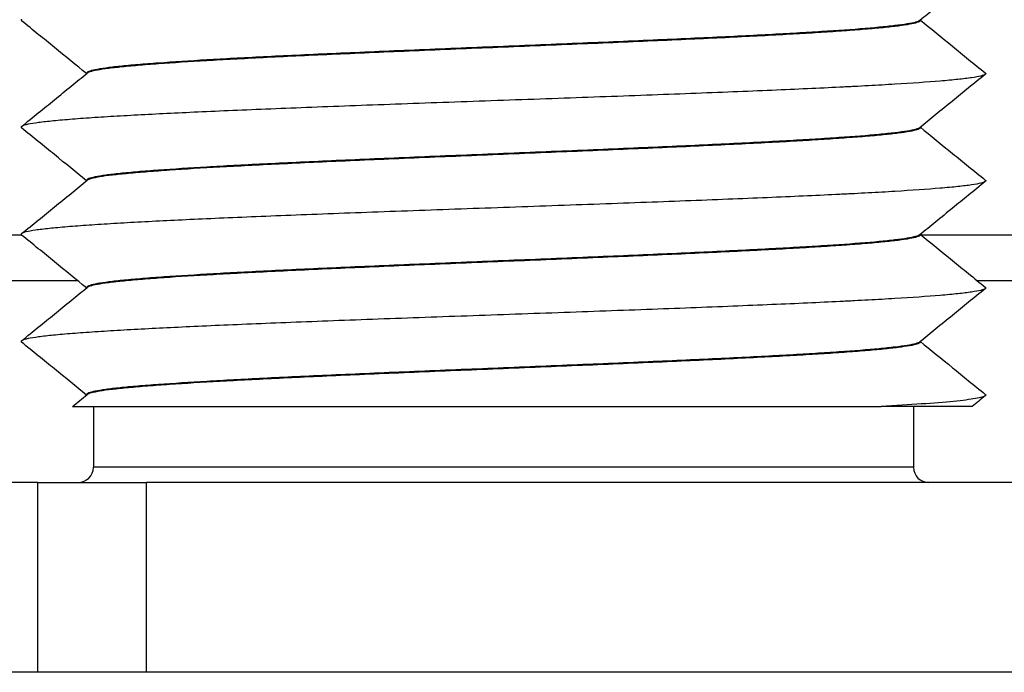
# Model space of a CAD drawing. Extents: x -1765 to 4890, y -3431 to 1272.
# Tile 139 of 189: x 3183.01 to 3189.49, y -2496.93 to -2492.63. Entities that reach past the tile are written whole.
import ezdxf

# ---------------------------------------------------------------- set-up
doc = ezdxf.new("R2010")
doc.units = 0
doc.linetypes.add('DASHED', pattern=[15, 7, -8])
doc.layers.get('0').update_dxf_attribs({"linetype": 'CONTINUOUS'})
doc.layers.add('1', color=7, linetype='CONTINUOUS')

# ---------------------------------------------------------------- blocks, each defined once
blk = doc.blocks.new('SMA_CONNECTOR_RING', base_point=(3072.005, -2496.9312))
at = {"color": 7, "linetype": 'CONTINUOUS'}
for p, q in [((3184.5746, -2496.9312), (3182.5542, -2496.9312)), ((3188.9251, -2496.9312), (3184.5746, -2496.9312)), ((3190.2971, -2496.9312), (3188.9251, -2496.9312))]:
    blk.add_line(p, q, dxfattribs=at)
blk = doc.blocks.new('SMA_CONNECTOR_RING_E702571', base_point=(3072.005, -2496.9312))
blk.add_blockref('SMA_CONNECTOR_RING', (3072.005, -2496.9312))
blk = doc.blocks.new('N2360-20129_SMA_BULKHE1051', base_point=(3177.2023, -2490.2512))
at = {"color": 7, "linetype": 'CONTINUOUS'}
for p, q in [((3188.9416, -2492.639), (3188.9416, -2492.6367)), ((3183.4527, -2492.9889), (3183.4527, -2492.9866)), ((3188.9416, -2493.3445), (3188.9416, -2493.3422)), ((3183.4527, -2493.6945), (3183.4527, -2493.6922)), ((3188.9416, -2494.0501), (3188.9416, -2494.0478)), ((3183.4527, -2494.4), (3183.4527, -2494.3978)), ((3188.9416, -2494.7556), (3188.9416, -2494.7534)), ((3183.4527, -2495.1056), (3183.4527, -2495.1033)), ((3183.3598, -2495.1812), (3183.4971, -2495.1812)), ((3183.4971, -2495.1812), (3183.4971, -2495.5812)), ((3183.4971, -2495.1812), (3188.6831, -2495.1812)), ((3188.8971, -2495.1812), (3188.6831, -2495.1812)), ((3188.8971, -2495.1812), (3188.8971, -2495.5812)), ((3189.2826, -2495.1812), (3188.8971, -2495.1812)), ((3183.1326, -2495.6812), (3182.5523, -2495.6812)), ((3183.1326, -2495.6812), (3183.3971, -2495.6812)), ((3183.3971, -2495.6812), (3183.8464, -2495.6812)), ((3188.9971, -2495.6812), (3183.8464, -2495.6812)), ((3189.842, -2495.6812), (3188.9971, -2495.6812))]:
    blk.add_line(p, q, dxfattribs=at)
at = {"color": 1, "linetype": 'CONTINUOUS'}
for p, q in [((3188.8971, -2495.5812), (3183.4971, -2495.5812)), ((3183.1326, -2496.9312), (3183.1326, -2495.6812)), ((3183.8464, -2496.9312), (3183.8464, -2495.6812))]:
    blk.add_line(p, q, dxfattribs=at)
at = {"color": 7, "linetype": 'DASHED'}
for p, q in [((3188.9251, -2496.9312), (3184.5746, -2496.9312)), ((3190.2971, -2496.9312), (3188.9251, -2496.9312))]:
    blk.add_line(p, q, dxfattribs=at)
at = {"color": 7, "linetype": 'CONTINUOUS'}
for centre, start, end in [((3183.3971, -2495.5812), -90, 0), ((3188.9971, -2495.5812), 180, -90)]:
    blk.add_arc(centre, 0.1, start, end, dxfattribs=at)
for points, knots in [([(3189.3691, -2492.2885), (3189.2948, -2492.3491), (3189.223, -2492.4075), (3189.1536, -2492.464), (3189.0791, -2492.5247), (3189.0073, -2492.5832), (3188.9382, -2492.6395)], [0, 0, 0, 0, 0.2779219, 0.2779219, 0.2779219, 0.5558438, 0.5558438, 0.5558438, 0.5558438]), ([(3183.0251, -2492.6315), (3183.0241, -2492.6323), (3183.0234, -2492.6332), (3183.0229, -2492.634), (3183.0224, -2492.6348), (3183.0221, -2492.6356), (3183.0221, -2492.6364), (3183.0221, -2492.6372), (3183.0224, -2492.638), (3183.0229, -2492.6389), (3183.0234, -2492.6397), (3183.0241, -2492.6405), (3183.0251, -2492.6413)], [0, 0, 0, 0, 0.00333528, 0.00333528, 0.00333528, 0.00592148, 0.00592148, 0.00592148, 0.0085072, 0.0085072, 0.0085072, 0.01183912, 0.01183912, 0.01183912, 0.01183912]), ([(3183.4523, -2492.9892), (3183.3843, -2492.9338), (3183.3138, -2492.8764), (3183.2407, -2492.8168), (3183.1713, -2492.7603), (3183.0995, -2492.7019), (3183.0251, -2492.6413)], [0.0051036, 0.0051036, 0.0051036, 0.0051036, 0.2779219, 0.2779219, 0.2779219, 0.5558438, 0.5558438, 0.5558438, 0.5558438]), ([(3188.9382, -2492.6395), (3188.9335, -2492.6433), (3188.9241, -2492.6471), (3188.9101, -2492.6509), (3188.8961, -2492.6547), (3188.8776, -2492.6585), (3188.8547, -2492.6622), (3188.8319, -2492.6659), (3188.8049, -2492.6697), (3188.7739, -2492.6733), (3188.743, -2492.677), (3188.7082, -2492.6806), (3188.6701, -2492.6842), (3188.5938, -2492.6914), (3188.504, -2492.6985), (3188.4052, -2492.7053), (3188.3558, -2492.7087), (3188.3042, -2492.712), (3188.2508, -2492.7153), (3188.2241, -2492.717), (3188.1972, -2492.7186), (3188.1693, -2492.7202), (3188.1414, -2492.7219), (3188.1126, -2492.7235), (3188.0829, -2492.7252), (3188.0236, -2492.7285), (3187.9608, -2492.7319), (3187.8945, -2492.7354), (3187.8283, -2492.7388), (3187.7587, -2492.7423), (3187.6858, -2492.7459), (3187.613, -2492.7494), (3187.537, -2492.753), (3187.4581, -2492.7567), (3187.3792, -2492.7603), (3187.2975, -2492.764), (3187.2134, -2492.7677), (3187.1293, -2492.7714), (3187.0428, -2492.7751), (3186.9544, -2492.7789), (3186.8661, -2492.7826), (3186.7759, -2492.7864), (3186.6846, -2492.7902), (3186.5019, -2492.7978), (3186.3145, -2492.8055), (3186.1282, -2492.8131), (3185.9418, -2492.8207), (3185.7565, -2492.8283), (3185.5779, -2492.8358), (3185.4885, -2492.8396), (3185.4008, -2492.8433), (3185.3154, -2492.847), (3185.2299, -2492.8507), (3185.1466, -2492.8543), (3185.066, -2492.858), (3184.9854, -2492.8616), (3184.9075, -2492.8652), (3184.8327, -2492.8687), (3184.7578, -2492.8722), (3184.686, -2492.8757), (3184.6174, -2492.8791), (3184.5489, -2492.8826), (3184.4836, -2492.8859), (3184.4217, -2492.8893), (3184.3908, -2492.8909), (3184.3607, -2492.8926), (3184.3314, -2492.8942), (3184.3023, -2492.8958), (3184.2734, -2492.8975), (3184.245, -2492.8991), (3184.1312, -2492.9057), (3184.0236, -2492.9126), (3183.9268, -2492.9197), (3183.8784, -2492.9232), (3183.8327, -2492.9267), (3183.7903, -2492.9304), (3183.7479, -2492.934), (3183.7087, -2492.9376), (3183.6733, -2492.9413), (3183.6379, -2492.945), (3183.6062, -2492.9487), (3183.5788, -2492.9525), (3183.5513, -2492.9562), (3183.5281, -2492.96), (3183.5093, -2492.9638), (3183.4912, -2492.9675), (3183.4773, -2492.9712), (3183.4678, -2492.9749), (3183.4622, -2492.977), (3183.4582, -2492.9792), (3183.4557, -2492.9814), (3183.4537, -2492.9831), (3183.4527, -2492.9849), (3183.4527, -2492.9866)], [0, 0, 0, 0, 0.030523, 0.030523, 0.030523, 0.087025, 0.087025, 0.087025, 0.168609, 0.168609, 0.168609, 0.273035, 0.273035, 0.273035, 0.538716, 0.538716, 0.538716, 0.693478, 0.693478, 0.693478, 0.775166, 0.775166, 0.775166, 0.861646, 0.861646, 0.861646, 1.050293, 1.050293, 1.050293, 1.259264, 1.259264, 1.259264, 1.487248, 1.487248, 1.487248, 1.732213, 1.732213, 1.732213, 1.991422, 1.991422, 1.991422, 2.2615, 2.2615, 2.2615, 2.818402, 2.818402, 2.818402, 3.369152, 3.369152, 3.369152, 3.631903, 3.631903, 3.631903, 3.881492, 3.881492, 3.881492, 4.1151, 4.1151, 4.1151, 4.330599, 4.330599, 4.330599, 4.526566, 4.526566, 4.526566, 4.616966, 4.616966, 4.616966, 4.703569, 4.703569, 4.703569, 5.022376, 5.022376, 5.022376, 5.159316, 5.159316, 5.159316, 5.276863, 5.276863, 5.276863, 5.372035, 5.372035, 5.372035, 5.442388, 5.442388, 5.442388, 5.485438, 5.485438, 5.485438, 5.499278, 5.499278, 5.499278, 5.505512, 5.505512, 5.505512, 5.505512]), ([(3188.9416, -2492.639), (3188.9416, -2492.6407), (3188.9406, -2492.6424), (3188.9386, -2492.6442), (3188.9361, -2492.6464), (3188.9321, -2492.6485), (3188.9266, -2492.6507), (3188.9171, -2492.6544), (3188.9033, -2492.6581), (3188.8853, -2492.6617), (3188.8668, -2492.6655), (3188.8439, -2492.6692), (3188.8168, -2492.6729), (3188.7898, -2492.6767), (3188.7587, -2492.6803), (3188.724, -2492.684), (3188.6893, -2492.6876), (3188.651, -2492.6912), (3188.6096, -2492.6948), (3188.5682, -2492.6983), (3188.5237, -2492.7018), (3188.4766, -2492.7053), (3188.4296, -2492.7087), (3188.38, -2492.7121), (3188.3285, -2492.7155), (3188.2768, -2492.7188), (3188.2237, -2492.7221), (3188.1681, -2492.7254), (3188.1123, -2492.7287), (3188.0529, -2492.732), (3187.9901, -2492.7354), (3187.9272, -2492.7388), (3187.8609, -2492.7422), (3187.7913, -2492.7457), (3187.7216, -2492.7492), (3187.6487, -2492.7528), (3187.5727, -2492.7564), (3187.4967, -2492.76), (3187.4177, -2492.7636), (3187.3361, -2492.7673), (3187.2544, -2492.771), (3187.1701, -2492.7747), (3187.0837, -2492.7784), (3186.9973, -2492.7821), (3186.9088, -2492.7859), (3186.8188, -2492.7897), (3186.6388, -2492.7972), (3186.4526, -2492.8049), (3186.2661, -2492.8125), (3186.0796, -2492.8202), (3185.8927, -2492.8278), (3185.7111, -2492.8353), (3185.6204, -2492.8391), (3185.5309, -2492.8429), (3185.4434, -2492.8466), (3185.3558, -2492.8503), (3185.2702, -2492.854), (3185.1871, -2492.8577), (3185.104, -2492.8613), (3185.0233, -2492.8649), (3184.9456, -2492.8685), (3184.8678, -2492.8721), (3184.7929, -2492.8756), (3184.7212, -2492.8791), (3184.6494, -2492.8826), (3184.5809, -2492.886), (3184.5157, -2492.8894), (3184.4505, -2492.8928), (3184.3886, -2492.8961), (3184.3302, -2492.8993), (3184.2136, -2492.9059), (3184.1021, -2492.9126), (3184.0003, -2492.9196), (3183.9494, -2492.923), (3183.9009, -2492.9266), (3183.8554, -2492.9301), (3183.8099, -2492.9337), (3183.7673, -2492.9373), (3183.7283, -2492.941), (3183.6893, -2492.9446), (3183.6539, -2492.9483), (3183.6224, -2492.952), (3183.5909, -2492.9558), (3183.5634, -2492.9595), (3183.5403, -2492.9633), (3183.5172, -2492.967), (3183.4985, -2492.9708), (3183.4844, -2492.9746), (3183.4703, -2492.9785), (3183.4608, -2492.9823), (3183.4561, -2492.9861)], [0, 0, 0, 0, 0.006218, 0.006218, 0.006218, 0.02, 0.02, 0.02, 0.062719, 0.062719, 0.062719, 0.132158, 0.132158, 0.132158, 0.225642, 0.225642, 0.225642, 0.340587, 0.340587, 0.340587, 0.473952, 0.473952, 0.473952, 0.622468, 0.622468, 0.622468, 0.783107, 0.783107, 0.783107, 0.961459, 0.961459, 0.961459, 1.160528, 1.160528, 1.160528, 1.379347, 1.379347, 1.379347, 1.616239, 1.616239, 1.616239, 1.868811, 1.868811, 1.868811, 2.13399, 2.13399, 2.13399, 2.687137, 2.687137, 2.687137, 3.242579, 3.242579, 3.242579, 3.510592, 3.510592, 3.510592, 3.767068, 3.767068, 3.767068, 4.008869, 4.008869, 4.008869, 4.233521, 4.233521, 4.233521, 4.439255, 4.439255, 4.439255, 4.624997, 4.624997, 4.624997, 4.955531, 4.955531, 4.955531, 5.100836, 5.100836, 5.100836, 5.228342, 5.228342, 5.228342, 5.33489, 5.33489, 5.33489, 5.417741, 5.417741, 5.417741, 5.474833, 5.474833, 5.474833, 5.505512, 5.505512, 5.505512, 5.505512]), ([(3188.942, -2492.6364), (3189.0099, -2492.6918), (3189.0805, -2492.7492), (3189.1536, -2492.8088), (3189.223, -2492.8653), (3189.2948, -2492.9237), (3189.3691, -2492.9843)], [0.0051044, 0.0051044, 0.0051044, 0.0051044, 0.2779219, 0.2779219, 0.2779219, 0.5558439, 0.5558439, 0.5558439, 0.5558439]), ([(3183.0251, -2493.3371), (3183.0995, -2493.2765), (3183.1713, -2493.2181), (3183.2407, -2493.1616), (3183.3152, -2493.1009), (3183.387, -2493.0424), (3183.4561, -2492.9861)], [0, 0, 0, 0, 0.2779219, 0.2779219, 0.2779219, 0.5558439, 0.5558439, 0.5558439, 0.5558439]), ([(3189.3691, -2492.9941), (3189.3645, -2492.9978), (3189.3545, -2493.0016), (3189.3394, -2493.0053), (3189.3242, -2493.0091), (3189.3038, -2493.0128), (3189.2786, -2493.0165), (3189.2534, -2493.0202), (3189.2233, -2493.0239), (3189.1888, -2493.0275), (3189.1543, -2493.0312), (3189.1154, -2493.0348), (3189.0727, -2493.0384), (3188.9871, -2493.0455), (3188.8861, -2493.0525), (3188.7745, -2493.0592), (3188.7187, -2493.0626), (3188.6602, -2493.0659), (3188.5998, -2493.0692), (3188.5695, -2493.0708), (3188.5388, -2493.0725), (3188.5076, -2493.0741), (3188.4763, -2493.0757), (3188.444, -2493.0773), (3188.4107, -2493.0789), (3188.3441, -2493.0822), (3188.2735, -2493.0856), (3188.1991, -2493.089), (3188.1246, -2493.0924), (3188.0463, -2493.0958), (3187.9643, -2493.0993), (3187.8823, -2493.1028), (3187.7966, -2493.1063), (3187.7077, -2493.1099), (3187.6187, -2493.1135), (3187.5264, -2493.1171), (3187.4313, -2493.1207), (3187.3362, -2493.1244), (3187.2383, -2493.1281), (3187.1382, -2493.1318), (3187.0381, -2493.1355), (3186.9357, -2493.1392), (3186.8319, -2493.143), (3186.6242, -2493.1505), (3186.4105, -2493.158), (3186.1971, -2493.1656), (3185.9837, -2493.1731), (3185.7708, -2493.1807), (3185.5645, -2493.1881), (3185.4614, -2493.1918), (3185.3599, -2493.1955), (3185.2608, -2493.1992), (3185.1616, -2493.2029), (3185.0648, -2493.2065), (3184.9709, -2493.2101), (3184.8769, -2493.2137), (3184.7859, -2493.2173), (3184.6982, -2493.2208), (3184.6105, -2493.2243), (3184.5261, -2493.2278), (3184.4454, -2493.2312), (3184.2838, -2493.2381), (3184.1372, -2493.2447), (3184.0057, -2493.2511), (3183.8733, -2493.2576), (3183.7471, -2493.2643), (3183.6321, -2493.2712), (3183.5746, -2493.2746), (3183.52, -2493.2781), (3183.4688, -2493.2817), (3183.4175, -2493.2852), (3183.3698, -2493.2888), (3183.3261, -2493.2924), (3183.2824, -2493.296), (3183.2427, -2493.2997), (3183.2076, -2493.3034), (3183.1725, -2493.3071), (3183.142, -2493.3108), (3183.1165, -2493.3145), (3183.0909, -2493.3183), (3183.0704, -2493.322), (3183.0551, -2493.3258), (3183.0398, -2493.3295), (3183.0298, -2493.3333), (3183.0251, -2493.3371)], [0, 0, 0, 0, 0.032121, 0.032121, 0.032121, 0.093922, 0.093922, 0.093922, 0.18439, 0.18439, 0.18439, 0.301046, 0.301046, 0.301046, 0.599945, 0.599945, 0.599945, 0.774949, 0.774949, 0.774949, 0.867245, 0.867245, 0.867245, 0.964273, 0.964273, 0.964273, 1.176121, 1.176121, 1.176121, 1.411135, 1.411135, 1.411135, 1.667981, 1.667981, 1.667981, 1.944539, 1.944539, 1.944539, 2.237894, 2.237894, 2.237894, 2.544412, 2.544412, 2.544412, 3.179585, 3.179585, 3.179585, 3.812568, 3.812568, 3.812568, 4.116532, 4.116532, 4.116532, 4.406631, 4.406631, 4.406631, 4.679504, 4.679504, 4.679504, 4.932535, 4.932535, 4.932535, 5.372622, 5.372622, 5.372622, 5.746789, 5.746789, 5.746789, 5.910484, 5.910484, 5.910484, 6.053567, 6.053567, 6.053567, 6.172538, 6.172538, 6.172538, 6.264371, 6.264371, 6.264371, 6.326794, 6.326794, 6.326794, 6.35907, 6.35907, 6.35907, 6.35907]), ([(3189.3691, -2492.9941), (3189.2949, -2493.0546), (3189.2231, -2493.113), (3189.1536, -2493.1696), (3189.0791, -2493.2303), (3189.0073, -2493.2887), (3188.9382, -2493.3451)], [0, 0, 0, 0, 0.2779219, 0.2779219, 0.2779219, 0.5558438, 0.5558438, 0.5558438, 0.5558438]), ([(3189.3691, -2492.9843), (3189.3701, -2492.9851), (3189.3709, -2492.9859), (3189.3714, -2492.9867), (3189.3719, -2492.9876), (3189.3721, -2492.9884), (3189.3721, -2492.9892), (3189.3721, -2492.99), (3189.3719, -2492.9908), (3189.3714, -2492.9916), (3189.3709, -2492.9924), (3189.3701, -2492.9933), (3189.3691, -2492.9941)], [0, 0, 0, 0, 0.00333528, 0.00333528, 0.00333528, 0.00592148, 0.00592148, 0.00592148, 0.0085072, 0.0085072, 0.0085072, 0.01183912, 0.01183912, 0.01183912, 0.01183912]), ([(3183.0251, -2493.3371), (3183.0241, -2493.3379), (3183.0234, -2493.3387), (3183.0229, -2493.3395), (3183.0224, -2493.3403), (3183.0221, -2493.3412), (3183.0221, -2493.342), (3183.0221, -2493.3428), (3183.0224, -2493.3436), (3183.0229, -2493.3444), (3183.0234, -2493.3452), (3183.0241, -2493.346), (3183.0251, -2493.3468)], [0, 0, 0, 0, 0.00333528, 0.00333528, 0.00333528, 0.00592148, 0.00592148, 0.00592148, 0.0085072, 0.0085072, 0.0085072, 0.01183912, 0.01183912, 0.01183912, 0.01183912]), ([(3183.4523, -2493.6947), (3183.3844, -2493.6394), (3183.3138, -2493.582), (3183.2407, -2493.5223), (3183.1713, -2493.4659), (3183.0995, -2493.4074), (3183.0251, -2493.3468)], [0.0051044, 0.0051044, 0.0051044, 0.0051044, 0.2779219, 0.2779219, 0.2779219, 0.5558438, 0.5558438, 0.5558438, 0.5558438]), ([(3188.9382, -2493.3451), (3188.9335, -2493.3489), (3188.9241, -2493.3527), (3188.9101, -2493.3565), (3188.8961, -2493.3603), (3188.8776, -2493.364), (3188.8547, -2493.3678), (3188.8319, -2493.3715), (3188.8049, -2493.3752), (3188.7739, -2493.3789), (3188.743, -2493.3826), (3188.7082, -2493.3862), (3188.6701, -2493.3898), (3188.5938, -2493.397), (3188.504, -2493.404), (3188.4052, -2493.4108), (3188.3558, -2493.4142), (3188.3042, -2493.4176), (3188.2508, -2493.4209), (3188.2241, -2493.4225), (3188.1972, -2493.4241), (3188.1693, -2493.4258), (3188.1414, -2493.4274), (3188.1126, -2493.4291), (3188.0829, -2493.4308), (3188.0236, -2493.4341), (3187.9608, -2493.4375), (3187.8945, -2493.4409), (3187.8283, -2493.4444), (3187.7587, -2493.4479), (3187.6858, -2493.4514), (3187.613, -2493.455), (3187.537, -2493.4586), (3187.4581, -2493.4622), (3187.3792, -2493.4658), (3187.2975, -2493.4695), (3187.2134, -2493.4732), (3187.1293, -2493.4769), (3187.0428, -2493.4807), (3186.9544, -2493.4844), (3186.8661, -2493.4882), (3186.7759, -2493.492), (3186.6846, -2493.4958), (3186.5019, -2493.5034), (3186.3145, -2493.511), (3186.1282, -2493.5186), (3185.9418, -2493.5263), (3185.7565, -2493.5339), (3185.5779, -2493.5414), (3185.4885, -2493.5451), (3185.4008, -2493.5489), (3185.3154, -2493.5525), (3185.2299, -2493.5562), (3185.1466, -2493.5599), (3185.066, -2493.5635), (3184.9854, -2493.5671), (3184.9075, -2493.5707), (3184.8327, -2493.5742), (3184.7578, -2493.5778), (3184.686, -2493.5813), (3184.6174, -2493.5847), (3184.5489, -2493.5881), (3184.4836, -2493.5915), (3184.4217, -2493.5948), (3184.3908, -2493.5965), (3184.3607, -2493.5981), (3184.3314, -2493.5998), (3184.3023, -2493.6014), (3184.2734, -2493.603), (3184.245, -2493.6047), (3184.1312, -2493.6113), (3184.0236, -2493.6182), (3183.9268, -2493.6252), (3183.8784, -2493.6287), (3183.8327, -2493.6323), (3183.7903, -2493.6359), (3183.7479, -2493.6395), (3183.7087, -2493.6432), (3183.6733, -2493.6469), (3183.6379, -2493.6506), (3183.6062, -2493.6543), (3183.5788, -2493.658), (3183.5513, -2493.6618), (3183.5281, -2493.6656), (3183.5093, -2493.6693), (3183.4912, -2493.673), (3183.4773, -2493.6767), (3183.4678, -2493.6804), (3183.4622, -2493.6826), (3183.4582, -2493.6848), (3183.4557, -2493.687), (3183.4537, -2493.6887), (3183.4527, -2493.6905), (3183.4527, -2493.6922)], [0, 0, 0, 0, 0.030523, 0.030523, 0.030523, 0.087025, 0.087025, 0.087025, 0.168609, 0.168609, 0.168609, 0.273035, 0.273035, 0.273035, 0.538716, 0.538716, 0.538716, 0.693478, 0.693478, 0.693478, 0.775166, 0.775166, 0.775166, 0.861646, 0.861646, 0.861646, 1.050293, 1.050293, 1.050293, 1.259264, 1.259264, 1.259264, 1.487248, 1.487248, 1.487248, 1.732213, 1.732213, 1.732213, 1.991422, 1.991422, 1.991422, 2.2615, 2.2615, 2.2615, 2.818402, 2.818402, 2.818402, 3.369152, 3.369152, 3.369152, 3.631903, 3.631903, 3.631903, 3.881492, 3.881492, 3.881492, 4.1151, 4.1151, 4.1151, 4.330599, 4.330599, 4.330599, 4.526566, 4.526566, 4.526566, 4.616966, 4.616966, 4.616966, 4.703569, 4.703569, 4.703569, 5.022376, 5.022376, 5.022376, 5.159316, 5.159316, 5.159316, 5.276863, 5.276863, 5.276863, 5.372035, 5.372035, 5.372035, 5.442388, 5.442388, 5.442388, 5.485438, 5.485438, 5.485438, 5.499278, 5.499278, 5.499278, 5.505512, 5.505512, 5.505512, 5.505512]), ([(3188.9416, -2493.3445), (3188.9416, -2493.3463), (3188.9406, -2493.348), (3188.9386, -2493.3497), (3188.9361, -2493.3519), (3188.9321, -2493.3541), (3188.9266, -2493.3563), (3188.9171, -2493.36), (3188.9033, -2493.3636), (3188.8853, -2493.3673), (3188.8668, -2493.3711), (3188.8439, -2493.3748), (3188.8168, -2493.3785), (3188.7898, -2493.3822), (3188.7587, -2493.3859), (3188.724, -2493.3895), (3188.6893, -2493.3932), (3188.651, -2493.3968), (3188.6096, -2493.4003), (3188.5682, -2493.4039), (3188.5237, -2493.4074), (3188.4766, -2493.4108), (3188.4296, -2493.4143), (3188.38, -2493.4177), (3188.3285, -2493.421), (3188.2768, -2493.4244), (3188.2237, -2493.4277), (3188.1681, -2493.4309), (3188.1123, -2493.4342), (3188.0529, -2493.4376), (3187.9901, -2493.441), (3187.9272, -2493.4444), (3187.8609, -2493.4478), (3187.7913, -2493.4513), (3187.7216, -2493.4548), (3187.6487, -2493.4584), (3187.5727, -2493.4619), (3187.4967, -2493.4655), (3187.4177, -2493.4692), (3187.3361, -2493.4728), (3187.2544, -2493.4765), (3187.1701, -2493.4802), (3187.0837, -2493.484), (3186.9973, -2493.4877), (3186.9088, -2493.4915), (3186.8188, -2493.4952), (3186.6388, -2493.5028), (3186.4526, -2493.5104), (3186.2661, -2493.5181), (3186.0796, -2493.5257), (3185.8927, -2493.5333), (3185.7111, -2493.5409), (3185.6204, -2493.5447), (3185.5309, -2493.5484), (3185.4434, -2493.5521), (3185.3558, -2493.5559), (3185.2702, -2493.5596), (3185.1871, -2493.5632), (3185.104, -2493.5669), (3185.0233, -2493.5705), (3184.9456, -2493.5741), (3184.8678, -2493.5776), (3184.7929, -2493.5812), (3184.7212, -2493.5847), (3184.6494, -2493.5881), (3184.5809, -2493.5916), (3184.5157, -2493.5949), (3184.4505, -2493.5983), (3184.3886, -2493.6016), (3184.3302, -2493.6049), (3184.2136, -2493.6114), (3184.1021, -2493.6182), (3184.0003, -2493.6251), (3183.9494, -2493.6286), (3183.9009, -2493.6321), (3183.8554, -2493.6357), (3183.8099, -2493.6393), (3183.7673, -2493.6429), (3183.7283, -2493.6465), (3183.6893, -2493.6502), (3183.6539, -2493.6539), (3183.6224, -2493.6576), (3183.5909, -2493.6613), (3183.5634, -2493.6651), (3183.5403, -2493.6688), (3183.5172, -2493.6726), (3183.4985, -2493.6764), (3183.4844, -2493.6802), (3183.4703, -2493.684), (3183.4608, -2493.6878), (3183.4561, -2493.6916)], [0, 0, 0, 0, 0.006218, 0.006218, 0.006218, 0.02, 0.02, 0.02, 0.062719, 0.062719, 0.062719, 0.132158, 0.132158, 0.132158, 0.225642, 0.225642, 0.225642, 0.340587, 0.340587, 0.340587, 0.473952, 0.473952, 0.473952, 0.622468, 0.622468, 0.622468, 0.783107, 0.783107, 0.783107, 0.961459, 0.961459, 0.961459, 1.160528, 1.160528, 1.160528, 1.379347, 1.379347, 1.379347, 1.616239, 1.616239, 1.616239, 1.868811, 1.868811, 1.868811, 2.13399, 2.13399, 2.13399, 2.687137, 2.687137, 2.687137, 3.242579, 3.242579, 3.242579, 3.510592, 3.510592, 3.510592, 3.767068, 3.767068, 3.767068, 4.008869, 4.008869, 4.008869, 4.233521, 4.233521, 4.233521, 4.439255, 4.439255, 4.439255, 4.624997, 4.624997, 4.624997, 4.955531, 4.955531, 4.955531, 5.100836, 5.100836, 5.100836, 5.228342, 5.228342, 5.228342, 5.33489, 5.33489, 5.33489, 5.417741, 5.417741, 5.417741, 5.474833, 5.474833, 5.474833, 5.505512, 5.505512, 5.505512, 5.505512]), ([(3188.942, -2493.342), (3189.0099, -2493.3973), (3189.0804, -2493.4548), (3189.1536, -2493.5144), (3189.223, -2493.5708), (3189.2948, -2493.6293), (3189.3691, -2493.6899)], [0.0051047, 0.0051047, 0.0051047, 0.0051047, 0.2779219, 0.2779219, 0.2779219, 0.5558439, 0.5558439, 0.5558439, 0.5558439]), ([(3183.0251, -2494.0426), (3183.0995, -2493.9821), (3183.1713, -2493.9236), (3183.2407, -2493.8671), (3183.3152, -2493.8064), (3183.387, -2493.748), (3183.4561, -2493.6916)], [0, 0, 0, 0, 0.2779219, 0.2779219, 0.2779219, 0.5558439, 0.5558439, 0.5558439, 0.5558439]), ([(3189.3691, -2493.6996), (3189.3645, -2493.7034), (3189.3545, -2493.7072), (3189.3394, -2493.7109), (3189.3242, -2493.7146), (3189.3038, -2493.7184), (3189.2786, -2493.7221), (3189.2534, -2493.7258), (3189.2233, -2493.7295), (3189.1888, -2493.7331), (3189.1543, -2493.7367), (3189.1154, -2493.7403), (3189.0727, -2493.7439), (3188.9871, -2493.751), (3188.8861, -2493.758), (3188.7745, -2493.7648), (3188.7187, -2493.7682), (3188.6602, -2493.7715), (3188.5998, -2493.7748), (3188.5695, -2493.7764), (3188.5388, -2493.778), (3188.5076, -2493.7796), (3188.4763, -2493.7812), (3188.444, -2493.7829), (3188.4107, -2493.7845), (3188.3441, -2493.7878), (3188.2735, -2493.7911), (3188.1991, -2493.7945), (3188.1246, -2493.7979), (3188.0463, -2493.8014), (3187.9643, -2493.8049), (3187.8823, -2493.8083), (3187.7966, -2493.8119), (3187.7077, -2493.8155), (3187.6187, -2493.819), (3187.5264, -2493.8226), (3187.4313, -2493.8263), (3187.3362, -2493.8299), (3187.2383, -2493.8336), (3187.1382, -2493.8373), (3187.0381, -2493.841), (3186.9357, -2493.8448), (3186.8319, -2493.8485), (3186.6242, -2493.856), (3186.4105, -2493.8636), (3186.1971, -2493.8711), (3185.9837, -2493.8787), (3185.7708, -2493.8862), (3185.5645, -2493.8937), (3185.4614, -2493.8974), (3185.3599, -2493.9011), (3185.2608, -2493.9048), (3185.1616, -2493.9084), (3185.0648, -2493.9121), (3184.9709, -2493.9157), (3184.8769, -2493.9193), (3184.7859, -2493.9228), (3184.6982, -2493.9263), (3184.6105, -2493.9299), (3184.5261, -2493.9333), (3184.4454, -2493.9368), (3184.2838, -2493.9436), (3184.1372, -2493.9503), (3184.0057, -2493.9567), (3183.8733, -2493.9631), (3183.7471, -2493.9699), (3183.6321, -2493.9768), (3183.5746, -2493.9802), (3183.52, -2493.9837), (3183.4688, -2493.9872), (3183.4175, -2493.9908), (3183.3698, -2493.9944), (3183.3261, -2493.998), (3183.2824, -2494.0016), (3183.2427, -2494.0053), (3183.2076, -2494.0089), (3183.1725, -2494.0126), (3183.142, -2494.0163), (3183.1165, -2494.0201), (3183.0909, -2494.0238), (3183.0704, -2494.0276), (3183.0551, -2494.0313), (3183.0398, -2494.0351), (3183.0298, -2494.0389), (3183.0251, -2494.0426)], [0, 0, 0, 0, 0.032121, 0.032121, 0.032121, 0.093922, 0.093922, 0.093922, 0.18439, 0.18439, 0.18439, 0.301046, 0.301046, 0.301046, 0.599945, 0.599945, 0.599945, 0.774949, 0.774949, 0.774949, 0.867245, 0.867245, 0.867245, 0.964273, 0.964273, 0.964273, 1.176121, 1.176121, 1.176121, 1.411135, 1.411135, 1.411135, 1.667981, 1.667981, 1.667981, 1.944539, 1.944539, 1.944539, 2.237894, 2.237894, 2.237894, 2.544412, 2.544412, 2.544412, 3.179585, 3.179585, 3.179585, 3.812568, 3.812568, 3.812568, 4.116532, 4.116532, 4.116532, 4.406631, 4.406631, 4.406631, 4.679504, 4.679504, 4.679504, 4.932535, 4.932535, 4.932535, 5.372622, 5.372622, 5.372622, 5.746789, 5.746789, 5.746789, 5.910484, 5.910484, 5.910484, 6.053567, 6.053567, 6.053567, 6.172538, 6.172538, 6.172538, 6.264371, 6.264371, 6.264371, 6.326794, 6.326794, 6.326794, 6.35907, 6.35907, 6.35907, 6.35907]), ([(3189.3691, -2493.6996), (3189.2947, -2493.7603), (3189.2229, -2493.8187), (3189.1536, -2493.8751), (3189.0791, -2493.9358), (3189.0073, -2493.9943), (3188.9382, -2494.0506)], [0, 0, 0, 0, 0.2779219, 0.2779219, 0.2779219, 0.5558438, 0.5558438, 0.5558438, 0.5558438]), ([(3189.3691, -2493.6899), (3189.3701, -2493.6907), (3189.3709, -2493.6915), (3189.3714, -2493.6923), (3189.3719, -2493.6931), (3189.3721, -2493.6939), (3189.3721, -2493.6947), (3189.3721, -2493.6956), (3189.3719, -2493.6964), (3189.3714, -2493.6972), (3189.3709, -2493.698), (3189.3701, -2493.6988), (3189.3691, -2493.6996)], [0, 0, 0, 0, 0.00333528, 0.00333528, 0.00333528, 0.00592148, 0.00592148, 0.00592148, 0.0085072, 0.0085072, 0.0085072, 0.01183912, 0.01183912, 0.01183912, 0.01183912]), ([(3183.0251, -2494.0426), (3183.0241, -2494.0435), (3183.0234, -2494.0443), (3183.0229, -2494.0451), (3183.0224, -2494.0459), (3183.0221, -2494.0467), (3183.0221, -2494.0475), (3183.0221, -2494.0483), (3183.0224, -2494.0492), (3183.0229, -2494.05), (3183.0234, -2494.0508), (3183.0241, -2494.0516), (3183.0251, -2494.0524)], [0, 0, 0, 0, 0.00333528, 0.00333528, 0.00333528, 0.00592148, 0.00592148, 0.00592148, 0.0085072, 0.0085072, 0.0085072, 0.01183912, 0.01183912, 0.01183912, 0.01183912]), ([(3183.4523, -2494.4003), (3183.3843, -2494.3449), (3183.3138, -2494.2875), (3183.2407, -2494.2279), (3183.1714, -2494.1715), (3183.0996, -2494.113), (3183.0251, -2494.0524)], [0.0051037, 0.0051037, 0.0051037, 0.0051037, 0.2779219, 0.2779219, 0.2779219, 0.5558438, 0.5558438, 0.5558438, 0.5558438]), ([(3188.9382, -2494.0506), (3188.9335, -2494.0544), (3188.9241, -2494.0582), (3188.9101, -2494.062), (3188.8961, -2494.0658), (3188.8776, -2494.0696), (3188.8547, -2494.0733), (3188.8319, -2494.0771), (3188.8049, -2494.0808), (3188.7739, -2494.0844), (3188.743, -2494.0881), (3188.7082, -2494.0918), (3188.6701, -2494.0954), (3188.5938, -2494.1026), (3188.504, -2494.1096), (3188.4052, -2494.1164), (3188.3558, -2494.1198), (3188.3042, -2494.1231), (3188.2508, -2494.1264), (3188.2241, -2494.1281), (3188.1972, -2494.1297), (3188.1693, -2494.1313), (3188.1414, -2494.133), (3188.1126, -2494.1346), (3188.0829, -2494.1363), (3188.0236, -2494.1396), (3187.9608, -2494.143), (3187.8945, -2494.1465), (3187.8283, -2494.1499), (3187.7587, -2494.1534), (3187.6858, -2494.157), (3187.613, -2494.1605), (3187.537, -2494.1641), (3187.4581, -2494.1678), (3187.3792, -2494.1714), (3187.2975, -2494.1751), (3187.2134, -2494.1788), (3187.1293, -2494.1825), (3187.0428, -2494.1862), (3186.9544, -2494.19), (3186.8661, -2494.1937), (3186.7759, -2494.1975), (3186.6846, -2494.2013), (3186.5019, -2494.2089), (3186.3145, -2494.2166), (3186.1282, -2494.2242), (3185.9418, -2494.2318), (3185.7565, -2494.2394), (3185.5779, -2494.2469), (3185.4885, -2494.2507), (3185.4008, -2494.2544), (3185.3154, -2494.2581), (3185.2299, -2494.2618), (3185.1466, -2494.2655), (3185.066, -2494.2691), (3184.9854, -2494.2727), (3184.9075, -2494.2763), (3184.8327, -2494.2798), (3184.7578, -2494.2833), (3184.686, -2494.2868), (3184.6174, -2494.2902), (3184.5489, -2494.2937), (3184.4836, -2494.2971), (3184.4217, -2494.3004), (3184.3908, -2494.302), (3184.3607, -2494.3037), (3184.3314, -2494.3053), (3184.3023, -2494.3069), (3184.2734, -2494.3086), (3184.245, -2494.3102), (3184.1312, -2494.3169), (3184.0236, -2494.3237), (3183.9268, -2494.3308), (3183.8784, -2494.3343), (3183.8327, -2494.3379), (3183.7903, -2494.3415), (3183.7479, -2494.3451), (3183.7087, -2494.3487), (3183.6733, -2494.3524), (3183.6379, -2494.3561), (3183.6062, -2494.3598), (3183.5788, -2494.3636), (3183.5513, -2494.3673), (3183.5281, -2494.3711), (3183.5093, -2494.3749), (3183.4912, -2494.3786), (3183.4773, -2494.3823), (3183.4678, -2494.386), (3183.4622, -2494.3881), (3183.4582, -2494.3903), (3183.4557, -2494.3925), (3183.4537, -2494.3943), (3183.4527, -2494.396), (3183.4527, -2494.3978)], [0, 0, 0, 0, 0.030523, 0.030523, 0.030523, 0.087025, 0.087025, 0.087025, 0.168609, 0.168609, 0.168609, 0.273035, 0.273035, 0.273035, 0.538716, 0.538716, 0.538716, 0.693478, 0.693478, 0.693478, 0.775166, 0.775166, 0.775166, 0.861646, 0.861646, 0.861646, 1.050293, 1.050293, 1.050293, 1.259264, 1.259264, 1.259264, 1.487248, 1.487248, 1.487248, 1.732213, 1.732213, 1.732213, 1.991422, 1.991422, 1.991422, 2.2615, 2.2615, 2.2615, 2.818402, 2.818402, 2.818402, 3.369152, 3.369152, 3.369152, 3.631903, 3.631903, 3.631903, 3.881492, 3.881492, 3.881492, 4.1151, 4.1151, 4.1151, 4.330599, 4.330599, 4.330599, 4.526566, 4.526566, 4.526566, 4.616966, 4.616966, 4.616966, 4.703569, 4.703569, 4.703569, 5.022376, 5.022376, 5.022376, 5.159316, 5.159316, 5.159316, 5.276863, 5.276863, 5.276863, 5.372035, 5.372035, 5.372035, 5.442388, 5.442388, 5.442388, 5.485438, 5.485438, 5.485438, 5.499278, 5.499278, 5.499278, 5.505512, 5.505512, 5.505512, 5.505512]), ([(3188.9416, -2494.0501), (3188.9416, -2494.0518), (3188.9406, -2494.0536), (3188.9386, -2494.0553), (3188.9361, -2494.0575), (3188.9321, -2494.0597), (3188.9266, -2494.0618), (3188.9171, -2494.0655), (3188.9033, -2494.0692), (3188.8853, -2494.0728), (3188.8668, -2494.0766), (3188.8439, -2494.0803), (3188.8168, -2494.0841), (3188.7898, -2494.0878), (3188.7587, -2494.0914), (3188.724, -2494.0951), (3188.6893, -2494.0987), (3188.651, -2494.1023), (3188.6096, -2494.1059), (3188.5682, -2494.1094), (3188.5237, -2494.1129), (3188.4766, -2494.1164), (3188.4296, -2494.1198), (3188.38, -2494.1232), (3188.3285, -2494.1266), (3188.2768, -2494.13), (3188.2237, -2494.1332), (3188.1681, -2494.1365), (3188.1123, -2494.1398), (3188.0529, -2494.1431), (3187.9901, -2494.1465), (3187.9272, -2494.1499), (3187.8609, -2494.1534), (3187.7913, -2494.1569), (3187.7216, -2494.1604), (3187.6487, -2494.1639), (3187.5727, -2494.1675), (3187.4967, -2494.1711), (3187.4177, -2494.1747), (3187.3361, -2494.1784), (3187.2544, -2494.1821), (3187.1701, -2494.1858), (3187.0837, -2494.1895), (3186.9973, -2494.1932), (3186.9088, -2494.197), (3186.8188, -2494.2008), (3186.6388, -2494.2084), (3186.4526, -2494.216), (3186.2661, -2494.2236), (3186.0796, -2494.2313), (3185.8927, -2494.2389), (3185.7111, -2494.2464), (3185.6204, -2494.2502), (3185.5309, -2494.254), (3185.4434, -2494.2577), (3185.3558, -2494.2614), (3185.2702, -2494.2651), (3185.1871, -2494.2688), (3185.104, -2494.2724), (3185.0233, -2494.276), (3184.9456, -2494.2796), (3184.8678, -2494.2832), (3184.7929, -2494.2867), (3184.7212, -2494.2902), (3184.6494, -2494.2937), (3184.5809, -2494.2971), (3184.5157, -2494.3005), (3184.4505, -2494.3039), (3184.3886, -2494.3072), (3184.3302, -2494.3105), (3184.2136, -2494.317), (3184.1021, -2494.3237), (3184.0003, -2494.3307), (3183.9494, -2494.3341), (3183.9009, -2494.3377), (3183.8554, -2494.3412), (3183.8099, -2494.3448), (3183.7673, -2494.3484), (3183.7283, -2494.3521), (3183.6893, -2494.3557), (3183.6539, -2494.3594), (3183.6224, -2494.3631), (3183.5909, -2494.3669), (3183.5634, -2494.3706), (3183.5403, -2494.3744), (3183.5172, -2494.3782), (3183.4985, -2494.382), (3183.4844, -2494.3858), (3183.4703, -2494.3896), (3183.4608, -2494.3934), (3183.4561, -2494.3972)], [0, 0, 0, 0, 0.006218, 0.006218, 0.006218, 0.02, 0.02, 0.02, 0.062719, 0.062719, 0.062719, 0.132158, 0.132158, 0.132158, 0.225642, 0.225642, 0.225642, 0.340587, 0.340587, 0.340587, 0.473952, 0.473952, 0.473952, 0.622468, 0.622468, 0.622468, 0.783107, 0.783107, 0.783107, 0.961459, 0.961459, 0.961459, 1.160528, 1.160528, 1.160528, 1.379347, 1.379347, 1.379347, 1.616239, 1.616239, 1.616239, 1.868811, 1.868811, 1.868811, 2.13399, 2.13399, 2.13399, 2.687137, 2.687137, 2.687137, 3.242579, 3.242579, 3.242579, 3.510592, 3.510592, 3.510592, 3.767068, 3.767068, 3.767068, 4.008869, 4.008869, 4.008869, 4.233521, 4.233521, 4.233521, 4.439255, 4.439255, 4.439255, 4.624997, 4.624997, 4.624997, 4.955531, 4.955531, 4.955531, 5.100836, 5.100836, 5.100836, 5.228342, 5.228342, 5.228342, 5.33489, 5.33489, 5.33489, 5.417741, 5.417741, 5.417741, 5.474833, 5.474833, 5.474833, 5.505512, 5.505512, 5.505512, 5.505512]), ([(3188.942, -2494.0475), (3189.0099, -2494.1029), (3189.0805, -2494.1603), (3189.1536, -2494.2199), (3189.223, -2494.2764), (3189.2948, -2494.3349), (3189.3691, -2494.3954)], [0.0051038, 0.0051038, 0.0051038, 0.0051038, 0.2779219, 0.2779219, 0.2779219, 0.5558439, 0.5558439, 0.5558439, 0.5558439]), ([(3183.0251, -2494.7482), (3183.0995, -2494.6876), (3183.1713, -2494.6292), (3183.2407, -2494.5727), (3183.3152, -2494.512), (3183.387, -2494.4535), (3183.4561, -2494.3972)], [0, 0, 0, 0, 0.2779219, 0.2779219, 0.2779219, 0.5558439, 0.5558439, 0.5558439, 0.5558439]), ([(3189.3691, -2494.4052), (3189.3645, -2494.409), (3189.3545, -2494.4127), (3189.3394, -2494.4165), (3189.3242, -2494.4202), (3189.3038, -2494.4239), (3189.2786, -2494.4276), (3189.2534, -2494.4313), (3189.2233, -2494.435), (3189.1888, -2494.4386), (3189.1543, -2494.4423), (3189.1154, -2494.4459), (3189.0727, -2494.4495), (3188.9871, -2494.4566), (3188.8861, -2494.4636), (3188.7745, -2494.4703), (3188.7187, -2494.4737), (3188.6602, -2494.477), (3188.5998, -2494.4803), (3188.5695, -2494.4819), (3188.5388, -2494.4836), (3188.5076, -2494.4852), (3188.4763, -2494.4868), (3188.444, -2494.4884), (3188.4107, -2494.4901), (3188.3441, -2494.4933), (3188.2735, -2494.4967), (3188.1991, -2494.5001), (3188.1246, -2494.5035), (3188.0463, -2494.5069), (3187.9643, -2494.5104), (3187.8823, -2494.5139), (3187.7966, -2494.5174), (3187.7077, -2494.521), (3187.6187, -2494.5246), (3187.5264, -2494.5282), (3187.4313, -2494.5319), (3187.3362, -2494.5355), (3187.2383, -2494.5392), (3187.1382, -2494.5429), (3187.0381, -2494.5466), (3186.9357, -2494.5503), (3186.8319, -2494.5541), (3186.6242, -2494.5616), (3186.4105, -2494.5691), (3186.1971, -2494.5767), (3185.9837, -2494.5842), (3185.7708, -2494.5918), (3185.5645, -2494.5992), (3185.4614, -2494.6029), (3185.3599, -2494.6066), (3185.2608, -2494.6103), (3185.1616, -2494.614), (3185.0648, -2494.6176), (3184.9709, -2494.6212), (3184.8769, -2494.6248), (3184.7859, -2494.6284), (3184.6982, -2494.6319), (3184.6105, -2494.6354), (3184.5261, -2494.6389), (3184.4454, -2494.6423), (3184.2838, -2494.6492), (3184.1372, -2494.6558), (3184.0057, -2494.6622), (3183.8733, -2494.6687), (3183.7471, -2494.6754), (3183.6321, -2494.6823), (3183.5746, -2494.6858), (3183.52, -2494.6893), (3183.4688, -2494.6928), (3183.4175, -2494.6963), (3183.3698, -2494.6999), (3183.3261, -2494.7035), (3183.2824, -2494.7072), (3183.2427, -2494.7108), (3183.2076, -2494.7145), (3183.1725, -2494.7182), (3183.142, -2494.7219), (3183.1165, -2494.7256), (3183.0909, -2494.7294), (3183.0704, -2494.7331), (3183.0551, -2494.7369), (3183.0398, -2494.7406), (3183.0298, -2494.7444), (3183.0251, -2494.7482)], [0, 0, 0, 0, 0.032121, 0.032121, 0.032121, 0.093922, 0.093922, 0.093922, 0.18439, 0.18439, 0.18439, 0.301046, 0.301046, 0.301046, 0.599945, 0.599945, 0.599945, 0.774949, 0.774949, 0.774949, 0.867245, 0.867245, 0.867245, 0.964273, 0.964273, 0.964273, 1.176121, 1.176121, 1.176121, 1.411135, 1.411135, 1.411135, 1.667981, 1.667981, 1.667981, 1.944539, 1.944539, 1.944539, 2.237894, 2.237894, 2.237894, 2.544412, 2.544412, 2.544412, 3.179585, 3.179585, 3.179585, 3.812568, 3.812568, 3.812568, 4.116532, 4.116532, 4.116532, 4.406631, 4.406631, 4.406631, 4.679504, 4.679504, 4.679504, 4.932535, 4.932535, 4.932535, 5.372622, 5.372622, 5.372622, 5.746789, 5.746789, 5.746789, 5.910484, 5.910484, 5.910484, 6.053567, 6.053567, 6.053567, 6.172538, 6.172538, 6.172538, 6.264371, 6.264371, 6.264371, 6.326794, 6.326794, 6.326794, 6.35907, 6.35907, 6.35907, 6.35907]), ([(3189.3691, -2494.4052), (3189.2948, -2494.4657), (3189.223, -2494.5242), (3189.1536, -2494.5807), (3189.0791, -2494.6414), (3189.0073, -2494.6999), (3188.9382, -2494.7562)], [0, 0, 0, 0, 0.2779219, 0.2779219, 0.2779219, 0.5558438, 0.5558438, 0.5558438, 0.5558438]), ([(3189.3691, -2494.3954), (3189.3701, -2494.3962), (3189.3709, -2494.397), (3189.3714, -2494.3979), (3189.3719, -2494.3987), (3189.3721, -2494.3995), (3189.3721, -2494.4003), (3189.3721, -2494.4011), (3189.3719, -2494.4019), (3189.3714, -2494.4027), (3189.3709, -2494.4036), (3189.3701, -2494.4044), (3189.3691, -2494.4052)], [0, 0, 0, 0, 0.00333528, 0.00333528, 0.00333528, 0.00592148, 0.00592148, 0.00592148, 0.0085072, 0.0085072, 0.0085072, 0.01183912, 0.01183912, 0.01183912, 0.01183912]), ([(3183.0251, -2494.7482), (3183.0241, -2494.749), (3183.0234, -2494.7498), (3183.0229, -2494.7506), (3183.0224, -2494.7515), (3183.0221, -2494.7523), (3183.0221, -2494.7531), (3183.0221, -2494.7539), (3183.0224, -2494.7547), (3183.0229, -2494.7555), (3183.0234, -2494.7563), (3183.0241, -2494.7571), (3183.0251, -2494.758)], [0, 0, 0, 0, 0.00333528, 0.00333528, 0.00333528, 0.00592148, 0.00592148, 0.00592148, 0.0085072, 0.0085072, 0.0085072, 0.01183912, 0.01183912, 0.01183912, 0.01183912]), ([(3188.942, -2494.7531), (3189.0099, -2494.8085), (3189.0805, -2494.8659), (3189.1536, -2494.9255), (3189.223, -2494.982), (3189.2948, -2495.0404), (3189.3691, -2495.101)], [0.0051041, 0.0051041, 0.0051041, 0.0051041, 0.2779219, 0.2779219, 0.2779219, 0.5558439, 0.5558439, 0.5558439, 0.5558439]), ([(3183.4523, -2495.1059), (3183.3843, -2495.0505), (3183.3138, -2494.9931), (3183.2407, -2494.9335), (3183.1713, -2494.877), (3183.0995, -2494.8185), (3183.0251, -2494.758)], [0.0051034, 0.0051034, 0.0051034, 0.0051034, 0.2779219, 0.2779219, 0.2779219, 0.5558438, 0.5558438, 0.5558438, 0.5558438]), ([(3188.9382, -2494.7562), (3188.9335, -2494.76), (3188.9241, -2494.7638), (3188.9101, -2494.7676), (3188.8961, -2494.7714), (3188.8776, -2494.7751), (3188.8547, -2494.7789), (3188.8319, -2494.7826), (3188.8049, -2494.7863), (3188.7739, -2494.79), (3188.743, -2494.7937), (3188.7082, -2494.7973), (3188.6701, -2494.8009), (3188.5938, -2494.8081), (3188.504, -2494.8151), (3188.4052, -2494.8219), (3188.3558, -2494.8253), (3188.3042, -2494.8287), (3188.2508, -2494.832), (3188.2241, -2494.8336), (3188.1972, -2494.8353), (3188.1693, -2494.8369), (3188.1414, -2494.8385), (3188.1126, -2494.8402), (3188.0829, -2494.8419), (3188.0236, -2494.8452), (3187.9608, -2494.8486), (3187.8945, -2494.8521), (3187.8283, -2494.8555), (3187.7587, -2494.859), (3187.6858, -2494.8625), (3187.613, -2494.8661), (3187.537, -2494.8697), (3187.4581, -2494.8733), (3187.3792, -2494.877), (3187.2975, -2494.8806), (3187.2134, -2494.8843), (3187.1293, -2494.888), (3187.0428, -2494.8918), (3186.9544, -2494.8955), (3186.8661, -2494.8993), (3186.7759, -2494.9031), (3186.6846, -2494.9069), (3186.5019, -2494.9145), (3186.3145, -2494.9221), (3186.1282, -2494.9298), (3185.9418, -2494.9374), (3185.7565, -2494.945), (3185.5779, -2494.9525), (3185.4885, -2494.9562), (3185.4008, -2494.96), (3185.3154, -2494.9637), (3185.2299, -2494.9674), (3185.1466, -2494.971), (3185.066, -2494.9746), (3184.9854, -2494.9782), (3184.9075, -2494.9818), (3184.8327, -2494.9854), (3184.7578, -2494.9889), (3184.686, -2494.9924), (3184.6174, -2494.9958), (3184.5489, -2494.9992), (3184.4836, -2495.0026), (3184.4217, -2495.0059), (3184.3908, -2495.0076), (3184.3607, -2495.0092), (3184.3314, -2495.0109), (3184.3023, -2495.0125), (3184.2734, -2495.0141), (3184.245, -2495.0158), (3184.1312, -2495.0224), (3184.0236, -2495.0293), (3183.9268, -2495.0363), (3183.8784, -2495.0398), (3183.8327, -2495.0434), (3183.7903, -2495.047), (3183.7479, -2495.0506), (3183.7087, -2495.0543), (3183.6733, -2495.058), (3183.6379, -2495.0617), (3183.6062, -2495.0654), (3183.5788, -2495.0691), (3183.5513, -2495.0729), (3183.5281, -2495.0767), (3183.5093, -2495.0805), (3183.4912, -2495.0841), (3183.4773, -2495.0878), (3183.4678, -2495.0915), (3183.4622, -2495.0937), (3183.4582, -2495.0959), (3183.4557, -2495.0981), (3183.4537, -2495.0998), (3183.4527, -2495.1016), (3183.4527, -2495.1033)], [0, 0, 0, 0, 0.030523, 0.030523, 0.030523, 0.087025, 0.087025, 0.087025, 0.168609, 0.168609, 0.168609, 0.273035, 0.273035, 0.273035, 0.538716, 0.538716, 0.538716, 0.693478, 0.693478, 0.693478, 0.775166, 0.775166, 0.775166, 0.861646, 0.861646, 0.861646, 1.050293, 1.050293, 1.050293, 1.259264, 1.259264, 1.259264, 1.487248, 1.487248, 1.487248, 1.732213, 1.732213, 1.732213, 1.991422, 1.991422, 1.991422, 2.2615, 2.2615, 2.2615, 2.818402, 2.818402, 2.818402, 3.369152, 3.369152, 3.369152, 3.631903, 3.631903, 3.631903, 3.881492, 3.881492, 3.881492, 4.1151, 4.1151, 4.1151, 4.330599, 4.330599, 4.330599, 4.526566, 4.526566, 4.526566, 4.616966, 4.616966, 4.616966, 4.703569, 4.703569, 4.703569, 5.022376, 5.022376, 5.022376, 5.159316, 5.159316, 5.159316, 5.276863, 5.276863, 5.276863, 5.372035, 5.372035, 5.372035, 5.442388, 5.442388, 5.442388, 5.485438, 5.485438, 5.485438, 5.499278, 5.499278, 5.499278, 5.505512, 5.505512, 5.505512, 5.505512]), ([(3188.9416, -2494.7556), (3188.9416, -2494.7574), (3188.9406, -2494.7591), (3188.9386, -2494.7609), (3188.9361, -2494.763), (3188.9321, -2494.7652), (3188.9266, -2494.7674), (3188.9171, -2494.7711), (3188.9033, -2494.7747), (3188.8853, -2494.7784), (3188.8668, -2494.7822), (3188.8439, -2494.7859), (3188.8168, -2494.7896), (3188.7898, -2494.7933), (3188.7587, -2494.797), (3188.724, -2494.8006), (3188.6893, -2494.8043), (3188.651, -2494.8079), (3188.6096, -2494.8114), (3188.5682, -2494.815), (3188.5237, -2494.8185), (3188.4766, -2494.8219), (3188.4296, -2494.8254), (3188.38, -2494.8288), (3188.3285, -2494.8322), (3188.2768, -2494.8355), (3188.2237, -2494.8388), (3188.1681, -2494.842), (3188.1123, -2494.8453), (3188.0529, -2494.8487), (3187.9901, -2494.8521), (3187.9272, -2494.8555), (3187.8609, -2494.8589), (3187.7913, -2494.8624), (3187.7216, -2494.8659), (3187.6487, -2494.8695), (3187.5727, -2494.8731), (3187.4967, -2494.8766), (3187.4177, -2494.8803), (3187.3361, -2494.884), (3187.2544, -2494.8876), (3187.1701, -2494.8913), (3187.0837, -2494.8951), (3186.9973, -2494.8988), (3186.9088, -2494.9026), (3186.8188, -2494.9063), (3186.6388, -2494.9139), (3186.4526, -2494.9215), (3186.2661, -2494.9292), (3186.0796, -2494.9368), (3185.8927, -2494.9445), (3185.7111, -2494.952), (3185.6204, -2494.9558), (3185.5309, -2494.9595), (3185.4434, -2494.9633), (3185.3558, -2494.967), (3185.2702, -2494.9707), (3185.1871, -2494.9743), (3185.104, -2494.978), (3185.0233, -2494.9816), (3184.9456, -2494.9852), (3184.8678, -2494.9888), (3184.7929, -2494.9923), (3184.7212, -2494.9958), (3184.6494, -2494.9992), (3184.5809, -2495.0027), (3184.5157, -2495.0061), (3184.4505, -2495.0094), (3184.3886, -2495.0128), (3184.3302, -2495.016), (3184.2136, -2495.0225), (3184.1021, -2495.0293), (3184.0003, -2495.0362), (3183.9494, -2495.0397), (3183.9009, -2495.0432), (3183.8554, -2495.0468), (3183.8099, -2495.0504), (3183.7673, -2495.054), (3183.7283, -2495.0576), (3183.6893, -2495.0613), (3183.6539, -2495.065), (3183.6224, -2495.0687), (3183.5909, -2495.0724), (3183.5634, -2495.0762), (3183.5403, -2495.0799), (3183.5172, -2495.0837), (3183.4985, -2495.0875), (3183.4844, -2495.0913), (3183.4703, -2495.0951), (3183.4608, -2495.0989), (3183.4561, -2495.1028)], [0, 0, 0, 0, 0.006218, 0.006218, 0.006218, 0.02, 0.02, 0.02, 0.062719, 0.062719, 0.062719, 0.132158, 0.132158, 0.132158, 0.225642, 0.225642, 0.225642, 0.340587, 0.340587, 0.340587, 0.473952, 0.473952, 0.473952, 0.622468, 0.622468, 0.622468, 0.783107, 0.783107, 0.783107, 0.961459, 0.961459, 0.961459, 1.160528, 1.160528, 1.160528, 1.379347, 1.379347, 1.379347, 1.616239, 1.616239, 1.616239, 1.868811, 1.868811, 1.868811, 2.13399, 2.13399, 2.13399, 2.687137, 2.687137, 2.687137, 3.242579, 3.242579, 3.242579, 3.510592, 3.510592, 3.510592, 3.767068, 3.767068, 3.767068, 4.008869, 4.008869, 4.008869, 4.233521, 4.233521, 4.233521, 4.439255, 4.439255, 4.439255, 4.624997, 4.624997, 4.624997, 4.955531, 4.955531, 4.955531, 5.100836, 5.100836, 5.100836, 5.228342, 5.228342, 5.228342, 5.33489, 5.33489, 5.33489, 5.417741, 5.417741, 5.417741, 5.474833, 5.474833, 5.474833, 5.505512, 5.505512, 5.505512, 5.505512]), ([(3183.3598, -2495.1812), (3183.3758, -2495.1682), (3183.3919, -2495.1551), (3183.408, -2495.142), (3183.424, -2495.1289), (3183.4401, -2495.1158), (3183.4561, -2495.1028)], [0, 0, 0, 0, 0.0621437, 0.0621437, 0.0621437, 0.1242874, 0.1242874, 0.1242874, 0.1242874]), ([(3189.3691, -2495.1107), (3189.3654, -2495.1138), (3189.358, -2495.1169), (3189.3472, -2495.12), (3189.3363, -2495.123), (3189.322, -2495.1261), (3189.3044, -2495.1291), (3189.2867, -2495.1321), (3189.2657, -2495.1352), (3189.2417, -2495.1382), (3189.2176, -2495.1412), (3189.1904, -2495.1441), (3189.1603, -2495.1471), (3189.1002, -2495.153), (3189.0287, -2495.1588), (3188.9483, -2495.1645), (3188.8679, -2495.1702), (3188.7786, -2495.1758), (3188.6831, -2495.1812)], [0, 0, 0, 0, 0.0239911, 0.0239911, 0.0239911, 0.0677877, 0.0677877, 0.0677877, 0.1311608, 0.1311608, 0.1311608, 0.2129933, 0.2129933, 0.2129933, 0.4257407, 0.4257407, 0.4257407, 0.6914229, 0.6914229, 0.6914229, 0.6914229]), ([(3189.3691, -2495.1107), (3189.3547, -2495.1225), (3189.3403, -2495.1342), (3189.3259, -2495.146), (3189.3114, -2495.1577), (3189.297, -2495.1695), (3189.2826, -2495.1812)], [0, 0, 0, 0, 0.0558287, 0.0558287, 0.0558287, 0.1116574, 0.1116574, 0.1116574, 0.1116574]), ([(3189.3691, -2495.101), (3189.3701, -2495.1018), (3189.3709, -2495.1026), (3189.3714, -2495.1034), (3189.3719, -2495.1042), (3189.3721, -2495.105), (3189.3721, -2495.1059), (3189.3721, -2495.1067), (3189.3719, -2495.1075), (3189.3714, -2495.1083), (3189.3709, -2495.1091), (3189.3701, -2495.1099), (3189.3691, -2495.1107)], [0, 0, 0, 0, 0.00333528, 0.00333528, 0.00333528, 0.00592148, 0.00592148, 0.00592148, 0.0085072, 0.0085072, 0.0085072, 0.01183912, 0.01183912, 0.01183912, 0.01183912])]:
    blk.add_open_spline(points, degree=3, knots=knots, dxfattribs=at)
blk = doc.blocks.new('CONNECTOR__1052', base_point=(3177.2023, -2490.2512))
blk.add_blockref('N2360-20129_SMA_BULKHE1051', (3177.2023, -2490.2512))
blk = doc.blocks.new('N2360-60035_CONNECTOR_1053', base_point=(3177.2023, -2490.2512))
blk.add_blockref('CONNECTOR__1052', (3177.2023, -2490.2512))
blk = doc.blocks.new('CONN_QUARTER_SET_1', base_point=(3116.5861, -2490.2512))
blk.add_blockref('N2360-60035_CONNECTOR_1053', (3177.2023, -2490.2512))
blk = doc.blocks.new('SMA_CONNECTOR_RING_ASSY', base_point=(3072.005, -2490.2512))
for name, p in [('CONN_QUARTER_SET_1', (3116.5861, -2490.2512)), ('SMA_CONNECTOR_RING_E702571', (3072.005, -2496.9312))]:
    blk.add_blockref(name, p)
blk = doc.blocks.new('PROBE_CARD_ASSY', base_point=(3004.5148, -2490.2512))
blk.add_blockref('SMA_CONNECTOR_RING_ASSY', (3072.005, -2490.2512))
blk = doc.blocks.new('BASE_RING_AUTO', base_point=(2995.9148, -2473.3512))
at = {"color": 4, "linetype": 'CONTINUOUS'}
for p, q in [((3168.2994, -2494.0512), (3183.0239, -2494.0512)), ((3188.9465, -2494.0512), (3195.3412, -2494.0512)), ((3168.7347, -2494.3512), (3183.3921, -2494.3512)), ((3189.3149, -2494.3512), (3195.6412, -2494.3512))]:
    blk.add_line(p, q, dxfattribs=at)
blk = doc.blocks.new('BASE_RING_AUTO_E7018-22551', base_point=(2995.9148, -2473.3512))
blk.add_blockref('BASE_RING_AUTO', (2995.9148, -2473.3512))
blk = doc.blocks.new('BASE_RING_AUTO_ASSY_E72551', base_point=(2995.9148, -2447.8512))
blk.add_blockref('BASE_RING_AUTO_E7018-22551', (2995.9148, -2473.3512))
blk = doc.blocks.new('WPIF_12INCH', base_point=(2906.6148, -2447.8512))
for name, p in [('PROBE_CARD_ASSY', (3004.5148, -2490.2512)), ('BASE_RING_AUTO_ASSY_E72551', (2995.9148, -2447.8512))]:
    blk.add_blockref(name, p)
blk = doc.blocks.new('B-B', base_point=(3030.1612, -2455.8797))
blk.add_blockref('WPIF_12INCH', (2906.6148, -2447.8512))
blk = doc.blocks.new('1', base_point=(2845.4127, -2487.0842))
blk.add_blockref('B-B', (3030.1612, -2455.8797))
blk = doc.blocks.new('E7018-90050', base_point=(2906.6148, -2573.9919))
at = {"layer": '1'}
blk.add_blockref('1', (2845.4127, -2487.0842), dxfattribs=at)

msp = doc.modelspace()

# ---------------------------------------------------------------- block references
msp.add_blockref('E7018-90050', (2906.6148, -2573.9919))

doc.saveas('drawing.dxf')
